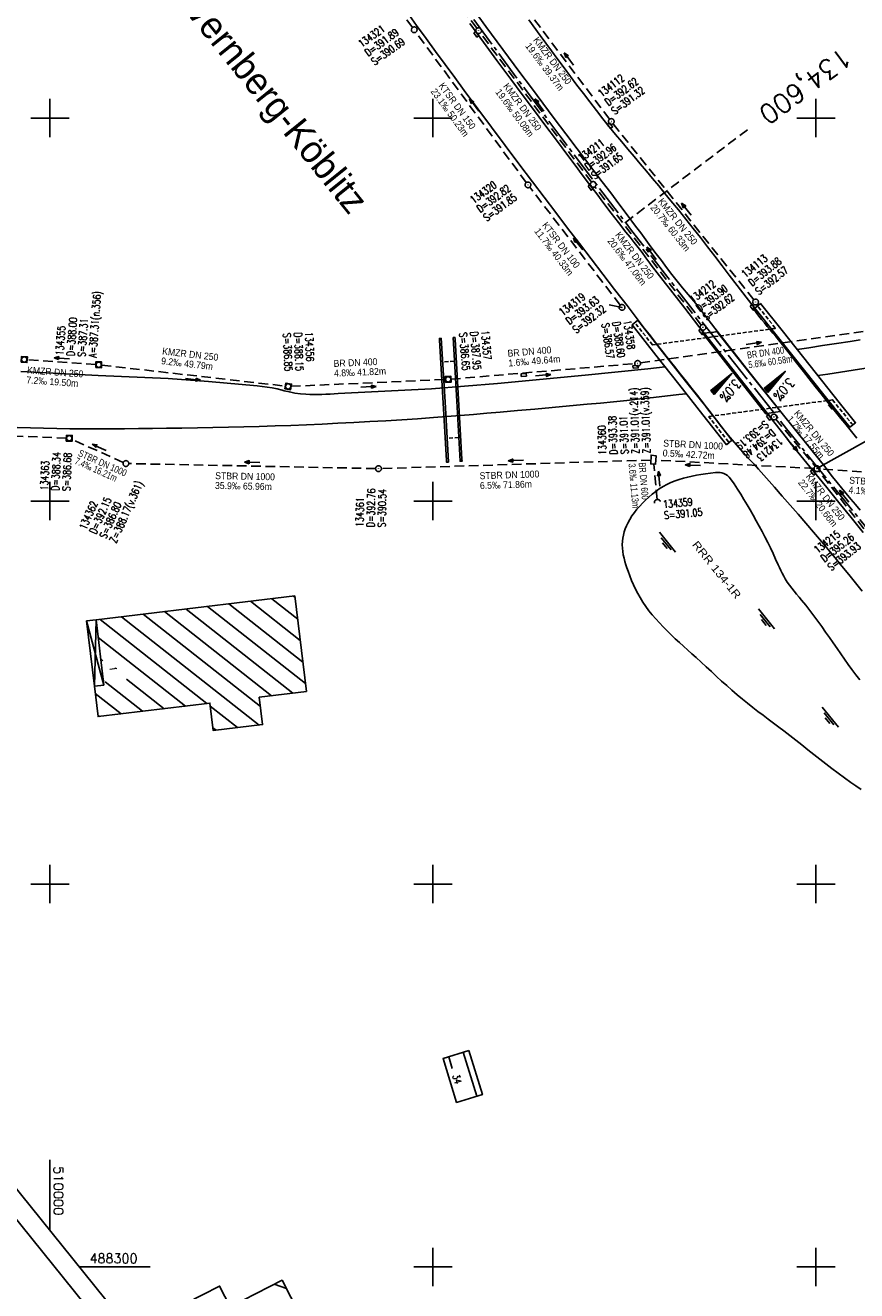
# Model space of a CAD drawing. Extents: x 509711 to 510770, y 487920 to 489033.
# Tile 5 of 11: x 509994 to 510211, y 488294 to 488624. Entities that reach past the tile are written whole.
import ezdxf
from ezdxf.enums import TextEntityAlignment as Align

# ---------------------------------------------------------------- set-up
doc = ezdxf.new("R2010")
doc.units = 0
doc.header["$LTSCALE"] = 10
doc.header["$MEASUREMENT"] = 0
for name, pattern in [('ACHSE', [5.5, 4, -0.5, 0.5, -0.5]), ('LT00', [0]), ('LT17', [0.15, 0.1, -0.05]), ('STRICHLINIE2', [0.375, 0.25, -0.125])]:
    doc.linetypes.add(name, pattern=pattern)
doc.layers.get('0').update_dxf_attribs({"linetype": 'LT00'})
for name, color, linetype in [('-BESCH', 7, 'STRICHLINIE2'), ('-BKAN005', 140, 'LT00'), ('-BKAN006', 140, 'LT00'), ('-BSCH005', 5, 'LT00'), ('-BSCH006', 5, 'LT00'), ('-Halt-Pfeil', 4, 'LT00'), ('A-TEXT-KILOMETER', 30, 'LT17'), ('AS-BESCHRIFT', 152, 'Continuous'), ('AX-020', 250, 'ACHSE'), ('DFK_BEB_SCHR', 254, 'LT00'), ('DFK_BEBAUUNG', 250, 'LT00'), ('DFK_HAUS_NR', 250, 'Continuous'), ('QUER_OST', 11, 'LT00'), ('QUER_WEST', 11, 'LT00'), ('RAHMEN', 250, 'Continuous'), ('RRB_BESCHRIFT', 184, 'Continuous'), ('RRB_OK', 181, 'Continuous'), ('RRB_SYMB', 181, 'Continuous'), ('V_AFBR_BAB', 250, 'LT00'), ('V_BFBR_BAB', 250, 'LT00'), ('V_BR_KAPPE', 30, 'LT00'), ('V_BR_WID', 30, 'LT17'), ('V_KA_MULD', 182, 'LT00'), ('V_KA_PRUF', 182, 'LT00'), ('V_MOENCH', 182, 'LT00'), ('V_RASTER', 250, 'LT00'), ('V_SINKK', 182, 'LT00'), ('V_UK_DURCH', 182, 'LT00')]:
    doc.layers.add(name, color=color, linetype=linetype)
doc.styles.add('Haltungsbeschriftung', font='ARIAL.TTF', dxfattribs={"width": 0.75})
doc.styles.add('Kilometrierung', font='romans.shx')
doc.styles.add('ROMANS', font='romans.shx')
doc.styles.add('schachtbeschriftung', font='romans.shx', dxfattribs={"width": 0.75, "height": 0.2})
doc.styles.get("Standard").update_dxf_attribs({"font": 'romans.shx', "width": 0.8})
doc.styles.add('UNIR-H', font='unir_h.shx', dxfattribs={"width": 0.8})
doc.styles.add('UNIR-O', font='unir_o.shx', dxfattribs={"height": 2.5})

# ---------------------------------------------------------------- blocks, each defined once
blk = doc.blocks.new('SYMB0011')
at = {"color": 0, "linetype": 'ByBlock'}
for p, q in [((0.5, 0), (-0.5, 0)), ((0, 0.5), (0, -0.5))]:
    blk.add_line(p, q, dxfattribs=at)
blk = doc.blocks.new('SYMB1107')
at = {"color": 0, "linetype": 'ByBlock'}
for points in [[(-0.2, 0), (-0.196157, 0.039018), (-0.184776, 0.076537), (-0.166294, 0.111114), (-0.141421, 0.141421), (-0.111114, 0.166294), (-0.076537, 0.184776), (-0.039018, 0.196157), (0, 0.2)], [(0, 0.2), (0.039018, 0.196157), (0.076537, 0.184776), (0.111114, 0.166294), (0.141421, 0.141421), (0.166294, 0.111114), (0.184776, 0.076537), (0.196157, 0.039018), (0.2, 0)]]:
    blk.add_lwpolyline(points, dxfattribs=at)
blk = doc.blocks.new('SYMB0003')
at = {"color": 0, "linetype": 'ByBlock'}
for p, q in [((-0.015712, 0), (0.010166, 0.012015)), ((0, -0.021257), (-0.015712, 0)), ((0.010166, 0.012015), (0, -0.021257))]:
    blk.add_line(p, q, dxfattribs=at)
for points in [[(-0.031395, 0.499013), (-0.093691, 0.491144), (-0.154509, 0.475528), (-0.21289, 0.452414), (-0.267913, 0.422164), (-0.318712, 0.385257), (-0.364484, 0.342274), (-0.404509, 0.293893), (-0.438154, 0.240877), (-0.464888, 0.184062), (-0.484292, 0.124345), (-0.496058, 0.062667), (-0.5, 0)], [(-0.5, 0), (-0.496058, -0.062667), (-0.484292, -0.124345), (-0.464888, -0.184062), (-0.438154, -0.240877), (-0.404509, -0.293893), (-0.364485, -0.342274), (-0.318712, -0.385257), (-0.267914, -0.422164), (-0.21289, -0.452414), (-0.154509, -0.475529), (-0.093691, -0.491144), (-0.031395, -0.499014), (0.031395, -0.499014)], [(0.5, 0), (0.496057, 0.062667), (0.484292, 0.124345), (0.464888, 0.184062), (0.438153, 0.240877), (0.404509, 0.293893), (0.364484, 0.342274), (0.318712, 0.385257), (0.267913, 0.422164), (0.21289, 0.452414), (0.154509, 0.475528), (0.093691, 0.491144), (0.031395, 0.499013), (-0.031395, 0.499013)], [(0.031395, -0.499014), (0.093691, -0.491144), (0.154509, -0.475529), (0.21289, -0.452414), (0.267914, -0.422164), (0.318712, -0.385257), (0.364485, -0.342274), (0.404509, -0.293893), (0.438154, -0.240877), (0.464889, -0.184062), (0.484292, -0.124345), (0.496058, -0.062667), (0.5, 0)]]:
    blk.add_lwpolyline(points, dxfattribs=at)
blk = doc.blocks.new('SYMB1210')
at = {"color": 0, "linetype": 'ByBlock'}
blk.add_line((0.018815, -0.179014), (0.055623, -0.17119), dxfattribs=at)
for points in [[(-0.2, -0.2, 0), (-0.2, 0.2, 0), (0.2, 0.2, 0), (0.2, -0.2, 0), (-0.2, -0.2, 0)], [(0.018815, 0.179014, 0), (-0.018815, 0.179014, 0), (-0.055623, 0.17119, 0), (-0.09, 0.155885, 0), (-0.120444, 0.133766, 0), (-0.145623, 0.105801, 0), (-0.164438, 0.073213, 0), (-0.176067, 0.037424, 0), (-0.18, 0, 0)], [(-0.18, 0, 0), (-0.176067, -0.037424, 0), (-0.164438, -0.073213, 0), (-0.145623, -0.105801, 0), (-0.120444, -0.133766, 0), (-0.09, -0.155885, 0), (-0.055623, -0.17119, 0), (-0.018815, -0.179014, 0), (0.018815, -0.179014, 0)], [(0.18, 0, 0), (0.176067, 0.037424, 0), (0.164438, 0.073213, 0), (0.145623, 0.105801, 0), (0.120444, 0.133766, 0), (0.09, 0.155885, 0), (0.055623, 0.17119, 0), (0.018815, 0.179014, 0)], [(0.055623, -0.17119, 0), (0.09, -0.155885, 0), (0.120444, -0.133766, 0), (0.145623, -0.105801, 0), (0.164438, -0.073213, 0), (0.176067, -0.037424, 0), (0.18, 0, 0)]]:
    blk.add_polyline3d(points, dxfattribs=at)
blk = doc.blocks.new('SYMB0652')
at = {"color": 0, "linetype": 'ByBlock'}
blk.add_polyline3d([(-0.15, -0.075, 0), (0.15, -0.075, 0), (0.15, 0.075, 0), (-0.15, 0.075, 0), (-0.15, -0.075, 0)], dxfattribs=at)
blk = doc.blocks.new('WASSER2')
at = {"layer": 'RRB_SYMB'}
for p, q in [((-0.335, 0), (0.335, 0)), ((-0.191, -0.054), (0.215, -0.054)), ((-0.071, -0.116), (0.123, -0.116))]:
    blk.add_line(p, q, dxfattribs=at)
blk = doc.blocks.new('SYMB0070')
at = {"color": 0, "linetype": 'ByBlock'}
for p, q in [((-0.5, 0), (0.2, 0)), ((0.5, 0), (0.2, 0.1)), ((0.2, 0.1), (0.2, 0)), ((0.468, 0), (0.21, 0.086)), ((0.21, 0.086), (0.21, -0.086)), ((0.21, -0.086), (0.468, 0)), ((0.22, -0.072), (0.437, 0)), ((0.23, -0.058), (0.405, 0)), ((0.24, -0.045), (0.374, 0)), ((0.342, 0), (0.25, 0.031)), ((0.25, 0.031), (0.25, -0.031)), ((0.25, -0.031), (0.342, 0)), ((0.26, -0.017), (0.31, 0)), ((0.27, -0.003), (0.279, 0))]:
    blk.add_line(p, q, dxfattribs=at)
for points in [[(0.2, 0), (0.2, -0.1), (0.5, 0)], [(0.437, 0), (0.22, 0.072), (0.22, -0.072)], [(0.405, 0), (0.23, 0.058), (0.23, -0.058)], [(0.374, 0), (0.24, 0.045), (0.24, -0.045)], [(0.31, 0), (0.26, 0.017), (0.26, -0.017)], [(0.279, 0), (0.27, 0.003), (0.27, -0.003)]]:
    blk.add_lwpolyline(points, dxfattribs=at)

msp = doc.modelspace()

# ---------------------------------------------------------------- linework, layer by layer
at = {"layer": '-BESCH'}
for p, q in [((510094.68, 488623.67), (510066.33, 488663.13)), ((510111.49, 488623.44), (510083.16, 488662.68)), ((510146.12, 488599.71), (510123.32, 488629.95)), ((510124.39, 488583.17), (510095.56, 488622.45)), ((510141.4, 488583.28), (510112.37, 488622.23)), ((510183.78, 488552.58), (510147.04, 488598.53)), ((510148.93, 488551.16), (510125.29, 488581.97)), ((510170.08, 488545.96), (510142.31, 488582.08)), ((510154.21, 488536.05), (510212.72, 488544.31)), ((510012, 488535.64), (509994.05, 488536.92)), ((510013.5, 488535.5), (510061.48, 488530.02)), ((510104.75, 488531.83), (510152.72, 488535.88)), ((510062.97, 488529.96), (510103.26, 488531.74)), ((510189.55, 488521.39), (510199.8, 488509.04)), ((510004.3, 488516.44), (509954.82, 488518.35)), ((510019.17, 488510.11), (510005.74, 488516.11)), ((510156.87, 488510.7), (510086.55, 488508.49)), ((510199.53, 488508.5), (510158.37, 488510.69)), ((510085.05, 488508.48), (510020.6, 488509.79)), ((510158.55, 488500.43), (510157.72, 488509.63)), ((510212.55, 488492.78), (510200.74, 488507.87)), ((510238.11, 488505.85), (510201.03, 488508.41))]:
    msp.add_line(p, q, dxfattribs=at)
at = {"layer": '-BSCH006'}
for p, q in [((510149.38, 488550.57), (510146.01, 488551.27)), ((510200.28, 488508.46), (510213.19, 488515.72))]:
    msp.add_line(p, q, dxfattribs=at)
at = {"layer": 'A-TEXT-KILOMETER', "ltscale": 2.5}
msp.add_line((510150.27, 488572.76), (510182.11, 488596.98), dxfattribs=at)
at = {"layer": 'AX-020', "ltscale": 0.2, "flags": 128}
msp.add_lwpolyline([(509968.62, 488835.06), (509975.03, 488824.95), (509983.37, 488811.89), (509991.76, 488798.87), (510000.19, 488785.88), (510008.68, 488772.92), (510017.22, 488759.99), (510025.81, 488747.1), (510034.46, 488734.25), (510043.16, 488721.43), (510051.91, 488708.64), (510060.71, 488695.9), (510069.57, 488683.19), (510078.49, 488670.52), (510087.46, 488657.89), (510096.49, 488645.3), (510105.57, 488632.75), (510114.72, 488620.24), (510123.92, 488607.78), (510133.18, 488595.36), (510142.5, 488582.99), (510151.88, 488570.66), (510161.32, 488558.37), (510170.82, 488546.14), (510180.38, 488533.95), (510190, 488521.81), (510192.35, 488518.87), (510202.05, 488506.79), (510211.81, 488494.77), (510221.64, 488482.79), (510231.52, 488470.86), (510241.47, 488458.99), (510251.48, 488447.16), (510261.55, 488435.39), (510271.69, 488423.67), (510281.88, 488412.01), (510292.13, 488400.39), (510302.44, 488388.83), (510312.81, 488377.32), (510323.25, 488365.87), (510333.73, 488354.47), (510344.28, 488343.12), (510354.89, 488331.83), (510365.56, 488320.59), (510376.28, 488309.41), (510387.06, 488298.29), (510397.9, 488287.22), (510408.79, 488276.21), (510419.74, 488265.25), (510429.22, 488255.87)], dxfattribs=at)
at = {"layer": 'DFK_BEB_SCHR'}
for p, q in [((510064.72, 488469.2), (510057.98, 488474.5)), ((510063.59, 488475.18), (510064.05, 488474.82)), ((510029.94, 488471.12), (510057.83, 488449.16)), ((510063.43, 488449.85), (510035.55, 488471.8)), ((510041.16, 488472.48), (510066.72, 488452.35)), ((510066.05, 488457.97), (510046.76, 488473.15)), ((510052.37, 488473.83), (510065.39, 488463.58)), ((510041.01, 488447.13), (510013.12, 488469.1)), ((510018.73, 488469.77), (510054.63, 488441.51)), ((510054.98, 488446.32), (510024.33, 488470.45)), ((510012.61, 488464.4), (510035.41, 488446.46)), ((510013.87, 488458.32), (510013.28, 488458.79)), ((510013.94, 488453.17), (510014.22, 488452.95)), ((510014.42, 488452.8), (510024.19, 488445.1)), ((510029.8, 488445.78), (510020.04, 488453.47)), ((510018.59, 488444.43), (510011.86, 488449.73)), ((510049.01, 488440.84), (510041.89, 488446.44)), ((510012.52, 488444.11), (510012.98, 488443.75)), ((510042.57, 488440.82), (510043.4, 488440.17)), ((510111.46, 488344.57), (510107.95, 488356.08)), ((510104.13, 488354.91), (510105.07, 488351.83)), ((510061.75, 488294.38), (510058.59, 488295.48))]:
    msp.add_line(p, q, dxfattribs=at)
at = {"layer": 'DFK_BEBAUUNG'}
for p, q in [((510009.6, 488468.68), (510012.07, 488468.97)), ((510009.6, 488468.68), (510014.09, 488451.94)), ((510011.63, 488451.63), (510009.6, 488468.68)), ((510011.63, 488451.63), (510012.07, 488468.97))]:
    msp.add_line(p, q, dxfattribs=at)
for points in [[(510064, 488475.23), (510066.97, 488450.28), (510054.68, 488448.78), (510055.55, 488441.62), (510042.66, 488440.08), (510041.8, 488447.23), (510012.57, 488443.7), (510011.63, 488451.63), (510014.09, 488451.94), (510012.07, 488468.97), (510064, 488475.23)], [(510109.41, 488356.53), (510112.92, 488345.02), (510106.18, 488342.96), (510102.67, 488354.47), (510109.41, 488356.53)], [(510025.05, 488278.41), (510033.1, 488282.51), (510038.13, 488285.07), (510035.39, 488290.48), (510044.31, 488295.01), (510047.05, 488289.61), (510060.65, 488296.53), (510078.93, 488260.66), (510082.24, 488262.34)]]:
    msp.add_lwpolyline(points, dxfattribs=at)
at = {"layer": 'QUER_OST'}
for p, q in [((510191.74, 488533.63), (510191.78, 488533.57)), ((510191.98, 488533.81), (510191.97, 488533.81)), ((510188.43, 488529.59), (510187.75, 488530.44)), ((510187.99, 488530.63), (510188.63, 488529.83)), ((510188.83, 488530.06), (510188.22, 488530.82)), ((510188.46, 488531.01), (510189.02, 488530.29)), ((510189.22, 488530.53), (510188.69, 488531.19)), ((510188.93, 488531.38), (510189.42, 488530.76)), ((510189.62, 488531), (510189.16, 488531.57)), ((510189.39, 488531.75), (510189.81, 488531.23)), ((510190.01, 488531.46), (510189.63, 488531.94)), ((510189.86, 488532.13), (510190.21, 488531.7)), ((510190.4, 488531.93), (510190.1, 488532.32)), ((510190.33, 488532.5), (510190.6, 488532.17)), ((510190.8, 488532.4), (510190.57, 488532.69)), ((510190.8, 488532.88), (510190.99, 488532.64)), ((510191.19, 488532.87), (510191.03, 488533.07)), ((510191.27, 488533.25), (510191.39, 488533.1)), ((510191.58, 488533.34), (510191.5, 488533.44)), ((510186.58, 488529.51), (510187.45, 488528.42)), ((510187.65, 488528.66), (510186.82, 488529.69)), ((510187.05, 488529.88), (510187.84, 488528.89)), ((510188.04, 488529.12), (510187.28, 488530.07)), ((510187.52, 488530.26), (510188.24, 488529.36))]:
    msp.add_line(p, q, dxfattribs=at)
msp.add_lwpolyline([(510187.42, 488528.38), (510186.54, 488529.48), (510192.01, 488533.85), (510187.42, 488528.38)], dxfattribs=at)
at = {"layer": 'QUER_WEST'}
for p, q in [((510174.51, 488530.44), (510175.08, 488529.73)), ((510175.27, 488529.96), (510174.74, 488530.63)), ((510174.98, 488530.81), (510175.47, 488530.2)), ((510175.67, 488530.43), (510175.21, 488531)), ((510175.45, 488531.19), (510175.86, 488530.66)), ((510176.06, 488530.9), (510175.68, 488531.37)), ((510175.91, 488531.56), (510176.26, 488531.13)), ((510176.45, 488531.37), (510176.15, 488531.75)), ((510176.38, 488531.94), (510176.65, 488531.6)), ((510176.85, 488531.83), (510176.62, 488532.12)), ((510176.85, 488532.31), (510177.05, 488532.07)), ((510177.24, 488532.3), (510177.09, 488532.5)), ((510177.32, 488532.69), (510177.44, 488532.54)), ((510177.64, 488532.77), (510177.55, 488532.87)), ((510177.79, 488533.06), (510177.83, 488533.01)), ((510178.03, 488533.24), (510178.02, 488533.25)), ((510172.63, 488528.94), (510173.5, 488527.85)), ((510173.7, 488528.09), (510172.87, 488529.13)), ((510173.1, 488529.31), (510173.89, 488528.32)), ((510174.09, 488528.56), (510173.34, 488529.5)), ((510173.57, 488529.69), (510174.29, 488528.79)), ((510174.49, 488529.03), (510173.8, 488529.88)), ((510174.04, 488530.06), (510174.68, 488529.26)), ((510174.88, 488529.49), (510174.27, 488530.25))]:
    msp.add_line(p, q, dxfattribs=at)
msp.add_lwpolyline([(510173.47, 488527.82), (510172.59, 488528.91), (510178.06, 488533.28), (510173.47, 488527.82)], dxfattribs=at)
at = {"layer": 'RAHMEN'}
for points in [[(509711.38, 488660.09), (510307.09, 487920.06), (510769.8, 488292.53), (510174.09, 489032.56), (509711.38, 488660.09)], [(509730.95, 488643.75), (510194.98, 488067.31), (510649.9, 488433.51), (510185.88, 489009.95), (509730.95, 488643.75)]]:
    msp.add_lwpolyline(points, dxfattribs=at)
at = {"layer": 'RRB_OK'}
msp.add_lwpolyline([(510211.45, 488453.28), (510210.43, 488454.63), (510209.42, 488455.99), (510208.43, 488457.36), (510207.45, 488458.74), (510206.48, 488460.12), (510205.52, 488461.51), (510204.53, 488462.95), (510203.54, 488464.38), (510202.54, 488465.8), (510201.54, 488467.22), (510200.52, 488468.64), (510199.49, 488470.04), (510198.44, 488471.43), (510197.36, 488472.8), (510196.26, 488474.16), (510195.62, 488474.92), (510194.97, 488475.69), (510194.33, 488476.46), (510193.71, 488477.24), (510193.1, 488478.03), (510192.53, 488478.85), (510192, 488479.68), (510191.59, 488480.4), (510191.2, 488481.13), (510190.84, 488481.87), (510190.48, 488482.63), (510190.14, 488483.38, 0.044046), (510177.74, 488505.83, 0.284587), (510173.8, 488507.44), (510172.47, 488507.28), (510171.14, 488507.11), (510169.99, 488506.94), (510168.84, 488506.74), (510167.69, 488506.52), (510166.55, 488506.27), (510165.42, 488505.98), (510164.31, 488505.65), (510163.22, 488505.27), (510162.15, 488504.84), (510161.11, 488504.35), (510160.1, 488503.81), (510159.12, 488503.2), (510158.18, 488502.53), (510157.26, 488501.81), (510156.38, 488501.05), (510155.52, 488500.25), (510154.74, 488499.48), (510153.99, 488498.69), (510153.27, 488497.87), (510152.6, 488497.01), (510151.97, 488496.13), (510151.39, 488495.2), (510150.87, 488494.24), (510150.52, 488493.49), (510150.21, 488492.71), (510149.95, 488491.92), (510149.73, 488491.12), (510149.58, 488490.31), (510149.48, 488489.49), (510149.45, 488488.61), (510149.48, 488487.73), (510149.57, 488486.86), (510149.72, 488485.98), (510149.9, 488485.11), (510150.13, 488484.24), (510150.39, 488483.38), (510150.67, 488482.52), (510150.97, 488481.67), (510151.41, 488480.47), (510151.87, 488479.29), (510152.37, 488478.13), (510152.9, 488476.99), (510153.47, 488475.88), (510154.08, 488474.78), (510154.81, 488473.61), (510155.59, 488472.47), (510156.42, 488471.36), (510157.29, 488470.28), (510158.2, 488469.22), (510159.13, 488468.19), (510160.15, 488467.12), (510161.18, 488466.08), (510162.23, 488465.06), (510163.3, 488464.05), (510164.37, 488463.06), (510165.46, 488462.07), (510166.54, 488461.09), (510167.63, 488460.11), (510168.72, 488459.13), (510170.06, 488457.91), (510171.39, 488456.68), (510172.72, 488455.45), (510174.05, 488454.23), (510175.38, 488453.01), (510176.73, 488451.8), (510178.08, 488450.6), (510179.45, 488449.42), (510180.84, 488448.26), (510182.16, 488447.19), (510183.5, 488446.13), (510184.85, 488445.09), (510186.21, 488444.07), (510187.57, 488443.04), (510188.93, 488442.02), (510190.29, 488441), (510191.64, 488439.98), (510193.22, 488438.77), (510194.79, 488437.54), (510196.35, 488436.31), (510197.91, 488435.08), (510199.47, 488433.85), (510201.04, 488432.61), (510202.62, 488431.38), (510204.2, 488430.16), (510205.81, 488428.95), (510207.44, 488427.74), (510209.09, 488426.55), (510210.42, 488425.61), (510211.78, 488424.69)], format="xyb", dxfattribs=at)
at = {"layer": 'V_AFBR_BAB'}
msp.add_line((510177.39, 488559.02), (510183.88, 488550.54), dxfattribs=at)
at = {"layer": 'V_AFBR_BAB', "flags": 128}
msp.add_lwpolyline([(510157.03, 488561.6), (510165.74, 488550.33), (510170.54, 488544.14), (510170.32, 488543.98), (510170.63, 488543.56), (510177.7, 488534.55), (510186.94, 488522.79), (510187.34, 488522.76), (510192.7, 488516.09)], dxfattribs=at)
at = {"layer": 'V_AFBR_BAB'}
for points in [[(510147.81, 488554.79), (510150.71, 488551.02), (510153.61, 488547.25), (510155.2, 488545.18), (510156.8, 488543.12), (510158.4, 488541.05), (510160, 488538.99), (510161.52, 488537.06), (510163.05, 488535.14), (510164.58, 488533.21), (510166.1, 488531.29), (510167.59, 488529.41), (510169.06, 488527.54), (510170.53, 488525.65), (510172, 488523.76), (510173, 488522.45), (510174.01, 488521.14), (510175.03, 488519.83), (510176.05, 488518.53), (510177.09, 488517.24), (510178.14, 488515.97), (510179.25, 488514.67), (510180.38, 488513.38), (510181.52, 488512.11), (510182.68, 488510.85), (510183.84, 488509.59), (510185.01, 488508.34)], [(510310.5, 488553.57), (510290.83, 488549.76), (510262.71, 488543.69), (510244.85, 488540.13), (510242.43, 488539.65), (510240, 488539.2), (510237.57, 488538.76), (510235.13, 488538.34), (510232.7, 488537.92), (510230.26, 488537.52), (510227.82, 488537.12), (510225.38, 488536.72), (510221.48, 488536.09), (510217.57, 488535.45), (510213.67, 488534.83), (510209.76, 488534.2), (510206.44, 488533.68), (510203.12, 488533.15), (510200.52, 488532.75)], [(510168.59, 488551.64), (510174.2, 488544.34), (510182.74, 488533.52), (510190.88, 488523.3), (510201.53, 488509.99)], [(510183.88, 488550.54), (510183.66, 488550.35), (510183.77, 488550.19), (510184.43, 488549.24), (510185.11, 488548.31), (510185.82, 488547.4), (510186.55, 488546.5), (510187.29, 488545.61), (510188.03, 488544.72), (510188.78, 488543.84), (510189.52, 488542.95), (510190.58, 488541.66), (510191.63, 488540.37), (510192.66, 488539.07), (510193.69, 488537.76), (510194.71, 488536.45), (510195.73, 488535.14), (510196.75, 488533.82), (510198.28, 488531.89), (510199.81, 488529.95), (510201.34, 488528.02), (510202.88, 488526.1), (510204.42, 488524.17), (510205.45, 488522.88), (510206.49, 488521.59), (510207.52, 488520.31), (510208.56, 488519.02), (510209.64, 488517.71), (510210.72, 488516.39)], [(510195.07, 488539.6), (510198.14, 488540.05), (510201.75, 488540.59), (510205.37, 488541.14), (510208.99, 488541.69), (510211.55, 488542.08)], [(510160.62, 488535.05), (510156.12, 488534.55), (510139.78, 488532.89), (510116.84, 488530.66), (510099.62, 488529.34), (510075.25, 488528.06), (510074.2, 488528), (510073.15, 488527.94), (510072.09, 488527.89), (510071.04, 488527.84), (510069.99, 488527.82), (510068.94, 488527.81), (510067.89, 488527.83), (510066.84, 488527.88), (510065.4, 488528.01), (510063.97, 488528.21), (510062.55, 488528.48), (510061.15, 488528.82), (510060.88, 488528.89), (510060.61, 488528.97), (510059.33, 488529.28), (510058.03, 488529.55), (510056.72, 488529.77), (510055.41, 488529.94), (510054.09, 488530.08), (510041.41, 488531.26), (510030.9, 488531.98), (510012.58, 488532.76), (509992.38, 488533.86)], [(509991.5, 488519.22), (509994.94, 488519.1), (509998.37, 488519.01), (510001.81, 488518.94), (510005.25, 488518.9), (510008.69, 488518.87), (510012.13, 488518.86), (510015.79, 488518.86), (510019.46, 488518.88), (510023.12, 488518.91), (510026.79, 488518.94), (510030.45, 488518.99), (510034.49, 488519.05), (510038.53, 488519.11), (510042.57, 488519.19), (510046.61, 488519.27), (510050.65, 488519.37), (510054.68, 488519.49), (510058.79, 488519.62), (510062.9, 488519.77), (510067, 488519.94), (510071.11, 488520.12), (510075.21, 488520.31), (510079.38, 488520.52), (510083.54, 488520.74), (510087.7, 488520.98), (510091.86, 488521.23), (510096.02, 488521.5), (510100.18, 488521.79), (510103.65, 488522.06), (510107.12, 488522.33), (510110.6, 488522.62), (510114.07, 488522.91), (510117.54, 488523.21), (510122.08, 488523.61), (510126.62, 488524.01), (510131.16, 488524.42), (510135.7, 488524.84), (510140.24, 488525.27), (510143.72, 488525.6), (510147.19, 488525.95), (510150.66, 488526.3), (510154.13, 488526.66), (510157.59, 488527.04), (510159.8, 488527.28), (510162, 488527.53), (510164.2, 488527.79), (510166.16, 488528.01)]]:
    msp.add_lwpolyline(points, dxfattribs=at)
at = {"layer": 'V_BFBR_BAB'}
for points in [[(510093.28, 488627.63), (510095.75, 488624.22), (510098.23, 488620.81), (510100.71, 488617.4), (510103.2, 488613.99), (510105.69, 488610.59), (510108.19, 488607.19), (510111.73, 488602.4), (510115.29, 488597.62), (510118.86, 488592.85), (510122.44, 488588.09), (510126.03, 488583.34), (510129.08, 488579.32), (510132.13, 488575.31), (510135.19, 488571.3), (510135.19, 488571.3), (510138.28, 488567.26)], [(510110.88, 488627.99), (510113.83, 488623.95), (510116.78, 488619.92), (510119.75, 488615.89), (510122.73, 488611.87), (510125.71, 488607.88), (510128.69, 488603.89), (510131.69, 488599.91), (510134.69, 488595.93), (510137.7, 488591.96), (510139.88, 488589.09), (510142.06, 488586.22), (510144.24, 488583.35), (510146.42, 488580.48), (510148.59, 488577.6), (510150.76, 488574.72), (510152.91, 488571.82), (510154.26, 488570.01), (510155.6, 488568.2), (510156.94, 488566.39), (510158.29, 488564.58), (510159.65, 488562.78), (510161.01, 488560.98), (510162.39, 488559.2), (510163.79, 488557.43), (510165.2, 488555.67), (510166.63, 488553.93), (510168.09, 488552.21), (510168.59, 488551.64)], [(510109.62, 488624.67), (510113.18, 488619.84), (510116.74, 488615.01), (510120.31, 488610.19), (510123.29, 488606.19), (510126.27, 488602.2), (510129.25, 488598.2), (510132.24, 488594.21), (510135.23, 488590.22), (510137.11, 488587.7), (510138.99, 488585.19), (510140.88, 488582.68), (510142.77, 488580.18), (510144.66, 488577.68), (510146.57, 488575.19), (510148.49, 488572.7), (510150.42, 488570.23), (510151.47, 488568.89), (510152.52, 488567.55), (510153.57, 488566.21), (510154.61, 488564.86), (510155.64, 488563.51), (510156.64, 488562.13), (510157.03, 488561.6)], [(510177.39, 488559.02), (510175.51, 488561.46), (510173.63, 488563.91), (510171.74, 488566.34), (510169.85, 488568.78), (510167.94, 488571.2), (510166.03, 488573.62), (510164.1, 488576.02), (510162.15, 488578.42), (510160.56, 488580.35), (510158.95, 488582.27), (510157.35, 488584.19), (510155.73, 488586.1), (510154.12, 488588.02), (510152.51, 488589.93), (510150.9, 488591.85), (510149.3, 488593.78), (510147.71, 488595.71), (510146.13, 488597.65), (510144.4, 488599.82), (510142.68, 488602.01), (510140.98, 488604.21), (510139.29, 488606.42), (510137.61, 488608.63), (510135.94, 488610.86), (510134.28, 488613.09), (510132.62, 488615.32), (510130.97, 488617.56), (510127.99, 488621.59), (510125.02, 488625.62)], [(510138.28, 488567.26), (510141.32, 488563.29), (510144.38, 488559.28), (510147.44, 488555.28), (510147.81, 488554.79)], [(510212.37, 488491.83), (510209.19, 488495.74), (510206.02, 488499.66), (510202.84, 488503.57), (510199.66, 488507.49), (510193.32, 488515.24), (510192.7, 488516.09)], [(510212.09, 488476.5), (510210.33, 488478.67), (510208.56, 488480.84), (510206.79, 488483), (510205.01, 488485.16), (510203.23, 488487.31), (510201.43, 488489.45), (510199.41, 488491.84), (510197.38, 488494.22), (510195.33, 488496.58), (510193.28, 488498.94), (510191.22, 488501.3), (510189.15, 488503.65), (510187.08, 488506), (510185.01, 488508.34)], [(510201.53, 488509.99), (510202.03, 488509.33), (510203.17, 488507.83), (510204.34, 488506.35), (510205.52, 488504.88), (510206.71, 488503.42), (510207.91, 488501.97), (510209.12, 488500.52), (510210.33, 488499.07), (510211.54, 488497.62)]]:
    msp.add_lwpolyline(points, dxfattribs=at)
at = {"layer": 'V_BR_KAPPE'}
for points in [[(510184.05, 488550.41), (510185.52, 488551.55), (510191.17, 488544.52), (510198.48, 488535.3), (510206.1, 488525.77), (510210.37, 488520.45), (510208.85, 488519.3), (510204.75, 488524.35), (510197.01, 488534.08), (510189.87, 488543.06), (510184.05, 488550.41)], [(510176.62, 488514.68), (510178.08, 488515.94), (510172.01, 488523.77), (510165.98, 488531.28), (510159.98, 488538.95), (510153.52, 488547.2), (510152.02, 488545.99), (510158.21, 488538.12), (510164.18, 488530.53), (510170.5, 488522.52), (510176.62, 488514.68)], [(510170.85, 488543.81), (510172.34, 488544), (510173.03, 488544.05), (510174.15, 488544.27), (510182.65, 488533.5), (510190.76, 488523.35), (510189.44, 488523.19), (510188.73, 488523.1), (510187.37, 488522.83), (510177.99, 488534.75), (510170.85, 488543.81)], [(510102.17, 488542.49), (510101.7, 488542.47), (510101.73, 488542), (510103.54, 488510.61), (510103.56, 488510.14), (510104.06, 488510.17), (510103.18, 488525.9), (510102.17, 488542.49)], [(510105.26, 488542.71), (510105.76, 488542.71), (510105.79, 488542.29), (510107.57, 488510.84), (510107.62, 488510.39), (510107.12, 488510.38), (510106.22, 488526.11), (510105.26, 488542.71)]]:
    msp.add_lwpolyline(points, dxfattribs=at)
at = {"layer": 'V_BR_WID'}
for p, q in [((510105.55, 488536.52), (510102.58, 488536.34)), ((510106.71, 488516.56), (510103.75, 488516.38))]:
    msp.add_line(p, q, dxfattribs=at)
for points in [[(510185.02, 488550.64), (510189.43, 488545.16), (510189.33, 488545.06), (510157.32, 488540.77), (510153.11, 488546.14)], [(510177.15, 488515.49), (510172.06, 488522.01), (510172.22, 488522.11), (510204.35, 488526.42), (510209.39, 488520.14)]]:
    msp.add_lwpolyline(points, dxfattribs=at)
at = {"layer": 'V_MOENCH'}
msp.add_lwpolyline([(510158.12, 488509.6), (510156.87, 488509.7), (510156.99, 488512), (510158.28, 488511.85), (510158.12, 488509.6)], dxfattribs=at)
at = {"layer": 'V_RASTER'}
for p, q in [((510000, 488605), (510000, 488595)), ((510100, 488595), (510100, 488605)), ((510200, 488605), (510200, 488595)), ((510005, 488600), (509995, 488600)), ((510105, 488600), (510095, 488600)), ((510205, 488600), (510195, 488600)), ((510000, 488505), (510000, 488495)), ((510100, 488495), (510100, 488505)), ((510200, 488505), (510200, 488495)), ((509995, 488500), (510005, 488500)), ((510095, 488500), (510105, 488500)), ((510195, 488500), (510205, 488500)), ((510000, 488405), (510000, 488395)), ((510100, 488395), (510100, 488405)), ((510200, 488405), (510200, 488395)), ((510005, 488400), (509995, 488400)), ((510105, 488400), (510095, 488400)), ((510205, 488400), (510195, 488400)), ((510000, 488328.02), (510000, 488309.52)), ((510100, 488295), (510100, 488305)), ((510200, 488305), (510200, 488295)), ((510007.67, 488300), (510026.17, 488300)), ((510095, 488300), (510105, 488300)), ((510195, 488300), (510205, 488300))]:
    msp.add_line(p, q, dxfattribs=at)

# ---------------------------------------------------------------- block references
at = {"layer": '-Halt-Pfeil', "yscale": 4.000000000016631, "zscale": 4}
for p, xscale, rotation in [((510135.52, 488615.43), 4.000000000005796, 127.0179477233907), ((510110.78, 488603.4), 4.000000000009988, 126.2655777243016), ((510127.78, 488603.42), 3.999999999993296, 126.6960577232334), ((510166.19, 488576.18), 4.000000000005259, 128.6408677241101), ((510137.9, 488567.17), 4.000000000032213, 127.5042277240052), ((510157.12, 488564.7), 4.00000000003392, 127.549687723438), ((510183.8, 488541.17), 4.000000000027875, 8.038577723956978), ((510003.1, 488537.28), 3.99999999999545, 175.9231877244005), ((510037.38, 488531.77), 4.000000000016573, 353.477127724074), ((510083.16, 488529.85), 4.000000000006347, 2.521467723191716), ((510128.82, 488532.86), 4.000000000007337, 4.820157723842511), ((510012.86, 488514.02), 4.000000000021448, 155.9346977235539), ((510193.9, 488514.57), 4.000000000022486, 309.6935277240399), ((510052.85, 488510.13), 3.999999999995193, 178.8346577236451), ((510121.68, 488510.59), 3.999999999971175, 181.8066377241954), ((510159.09, 488505.85), 3.999999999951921, 95.16834772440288), ((510167.9, 488509.37), 3.999999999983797, 176.9554277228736), ((510207.39, 488501.26), 3.999999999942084, 128.0393277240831)]:
    msp.add_blockref('SYMB0070', p, dxfattribs=dict(at, xscale=xscale, rotation=rotation))
at = {"layer": 'RRB_SYMB', "xscale": 9.999999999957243, "yscale": 10.00000000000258, "zscale": 10, "rotation": 308.8332077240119}
for p in [(510161.26, 488489.28), (510187.11, 488469.21), (510203.78, 488443.58)]:
    msp.add_blockref('WASSER2', p, dxfattribs=at)
at = {"layer": 'V_BR_WID', "xscale": 0.09999999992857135, "yscale": 0.09999999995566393, "zscale": 0.1, "rotation": 308.8332077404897}
for p in [(510185.02, 488550.64), (510153.11, 488546.14), (510189.33, 488545.06), (510189.43, 488545.16), (510157.32, 488540.77), (510102.58, 488536.34), (510105.55, 488536.52), (510204.35, 488526.42), (510172.06, 488522.01), (510172.22, 488522.11), (510209.39, 488520.14), (510103.75, 488516.38), (510106.71, 488516.56), (510177.15, 488515.49)]:
    msp.add_blockref('SYMB0011', p, dxfattribs=at)
at = {"layer": 'V_KA_MULD', "yscale": 3.800000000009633, "zscale": 3.8}
for p, xscale, rotation in [((509993.31, 488536.97), 3.799999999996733, 355.5186327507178), ((510012.75, 488535.59), 3.800000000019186, 358.8575071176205), ((510062.22, 488529.93), 3.800000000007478, 349.6790971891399), ((510104, 488531.77), 3.800000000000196, 3.140053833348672), ((510005.05, 488516.41), 3.800000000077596, 268.7976543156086)]:
    msp.add_blockref('SYMB1210', p, dxfattribs=dict(at, xscale=xscale, rotation=rotation))
at = {"layer": 'V_KA_PRUF', "xscale": 1.500000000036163, "yscale": 1.50000000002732, "zscale": 1.5, "rotation": 308.8332077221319}
for p in [(510095.12, 488623.06), (510111.93, 488622.83), (510146.57, 488599.11), (510124.83, 488582.56), (510141.85, 488582.68), (510149.38, 488550.57), (510184.24, 488551.99), (510170.53, 488545.37), (510153.47, 488535.94), (510189.07, 488521.96), (510019.85, 488509.8), (510085.8, 488508.46), (510200.28, 488508.46)]:
    msp.add_blockref('SYMB0003', p, dxfattribs=at)
at = {"layer": 'V_MOENCH', "xscale": 0.09999999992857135, "yscale": 0.09999999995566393, "zscale": 0.1, "rotation": 308.8332077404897}
for p in [(510156.99, 488512), (510158.28, 488511.85), (510156.87, 488509.7), (510158.12, 488509.6)]:
    msp.add_blockref('SYMB0011', p, dxfattribs=at)
at = {"layer": 'V_SINKK', "yscale": 4.500000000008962, "zscale": 4.5}
for p, xscale, rotation in [((510111.37, 488621.91), 4.500000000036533, 306.070062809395), ((510146.23, 488598), 4.500000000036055, 308.83320772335), ((510141.18, 488581.9), 4.499999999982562, 306.4592468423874), ((510183.49, 488550.58), 4.500000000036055, 308.83320772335), ((510170.14, 488544.2), 4.499999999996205, 127.8757789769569), ((510152.92, 488535.05), 4.499999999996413, 3.477113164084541), ((510123.74, 488532.92), 4.499999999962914, 3.787310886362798), ((510203.98, 488524.8), 4.500000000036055, 308.83320772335), ((510187.77, 488521.83), 4.500000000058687, 308.3687425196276), ((510199.28, 488507.53), 4.500000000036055, 308.83320772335)]:
    msp.add_blockref('SYMB0652', p, dxfattribs=dict(at, xscale=xscale, rotation=rotation))
at = {"layer": 'V_UK_DURCH', "xscale": 4.000000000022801, "yscale": 4.000000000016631, "zscale": 4, "rotation": 15.55187280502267}
msp.add_blockref('SYMB1107', (510158.62, 488499.64), dxfattribs=at)

# ---------------------------------------------------------------- texts
at = {"layer": '-BKAN005', "style": 'Haltungsbeschriftung', "width": 0.9}
for s, rotation, p in [('19.6‰ 39.37m', 307.018, (510124.02, 488618.79)), ('KMZR DN 250', 307.018, (510126.07, 488620.33)), ('19.6‰ 50.08m', 306.6961, (510116.21, 488606.77)), ('KMZR DN 250', 306.6961, (510118.27, 488608.3)), ('20.7‰ 60.33m', 308.6409, (510156.66, 488576.58)), ('KMZR DN 250', 308.6409, (510158.66, 488578.18)), ('KMZR DN 250', 307.5497, (510147.49, 488569.44)), ('20.6‰ 47.06m', 307.5497, (510145.46, 488567.88))]:
    msp.add_text(s, height=1.8, rotation=rotation, dxfattribs=at).set_placement(p)
at = {"layer": '-BKAN006', "style": 'Haltungsbeschriftung'}
for s, rotation, width, p in [('23.1‰ 50.23m', 306.2656, 0.9, (510099.33, 488606.91)), ('KTSR DN 150', 306.2656, 0.9, (510101.39, 488608.42)), ('11.7‰ 40.33m', 307.5042, 0.9, (510126.37, 488570.43)), ('KTSR DN 100', 307.5042, 0.9, (510128.4, 488571.99)), ('BR DN 400', 4.8202, 0.9, (510119.58, 488537.66)), ('9.2‰ 49.79m', 353.4771, 0.9, (510028.97, 488535.75)), ('KMZR DN 250', 353.4771, 0.9, (510029.26, 488538.29)), ('BR DN 400', 2.5215, 0.9, (510074.12, 488535.02)), ('1.6‰ 49.64m', 4.8202, 0.9, (510119.8, 488535.11)), ('BR DN 400', 8.0386, 0.7, (510182.15, 488537.2)), ('5.6‰ 60.58m', 8.0386, 0.7, (510182.51, 488534.66)), ('KMZR DN 250', 355.9232, 0.9, (509994, 488533.32)), ('4.8‰ 41.82m', 2.5215, 0.9, (510074.24, 488532.46)), ('7.2‰ 19.50m', 355.9232, 0.9, (509993.81, 488530.76)), ('KMZR DN 250', 309.6935, 0.9, (510194.15, 488522.82)), ('1.7‰ 17.55m', 309.6935, 0.9, (510192.31, 488521.29)), ('STBR DN 1000', 356.9554, 0.9, (510160.11, 488514.24)), ('7.4‰ 16.21m', 335.9347, 0.75, (510006.31, 488509.82)), ('STBR DN 1000', 335.9347, 0.75, (510007.22, 488511.87)), ('0.5‰ 42.72m', 356.9554, 0.9, (510159.97, 488511.68)), ('STBR DN 1000', 358.8347, 0.9, (510043.15, 488505.73)), ('STBR DN 1000', 1.8066, 0.9, (510112.23, 488505.69)), ('3.6‰ 11.13m', 275.1684, 0.75, (510151.06, 488509.77)), ('BR DN 600', 275.1684, 0.7, (510153.71, 488509.98)), ('KMZR DN 250', 308.0393, 0.9, (510197.25, 488506.35)), ('35.9‰ 65.96m', 358.8347, 0.9, (510043.1, 488503.17)), ('6.5‰ 71.86m', 1.8066, 0.9, (510112.31, 488503.13)), ('22.7‰ 20.66m', 308.0393, 0.9, (510195.23, 488504.77)), ('STBR DN 1000', 356.0568, 0.9, (510208.65, 488504.57)), ('4.1‰ 38.72m', 356.0568, 0.9, (510208.47, 488502.02))]:
    msp.add_text(s, height=1.8, rotation=rotation, dxfattribs=dict(at, width=width)).set_placement(p)
at = {"layer": '-BSCH005', "style": 'schachtbeschriftung'}
for s, rotation, width, p in [('134112', 37.018, 0.75, (510144.05, 488605.36)), ('D=392.62', 37.018, 0.75, (510145.79, 488603.06)), ('S=391.32', 37.018, 0.75, (510147.52, 488600.76)), ('134211', 36.6961, 0.75, (510138.84, 488588.52)), ('D=392.96', 36.6961, 0.7, (510140.56, 488586.21)), ('S=391.65', 36.6961, 0.7, (510142.28, 488583.9)), ('134113', 38.6409, 0.75, (510181.55, 488558.17)), ('D=393.88', 38.6409, 0.75, (510183.34, 488555.92)), ('S=392.57', 38.6409, 0.75, (510185.14, 488553.67)), ('134212', 37.5497, 0.75, (510167.95, 488551.59)), ('D=393.90', 37.5497, 0.7, (510169.71, 488549.31)), ('S=392.62', 37.5497, 0.7, (510171.46, 488547.03))]:
    msp.add_text(s, height=2, rotation=rotation, dxfattribs=dict(at, width=width)).set_placement(p)
at = {"layer": '-BSCH006', "style": 'schachtbeschriftung'}
for s, rotation, width, p in [('134321', 35.6982, 0.75, (510081.42, 488618.34)), ('D=391.89', 35.6982, 0.75, (510083.1, 488616)), ('S=390.69', 35.6982, 0.75, (510084.78, 488613.66)), ('134320', 36.2656, 0.75, (510110.65, 488577.55)), ('D=392.82', 36.2656, 0.75, (510112.35, 488575.22)), ('S=391.85', 36.2656, 0.75, (510114.06, 488572.9)), ('134319', 37.5042, 0.75, (510133.89, 488548.22)), ('A=387.31(n.356)', 85.9232, 0.75, (510012.13, 488537.39)), ('D=393.63', 37.5042, 0.75, (510135.64, 488545.94)), ('S=392.32', 37.5042, 0.75, (510137.4, 488543.65)), ('D=388.60', 278.0386, 0.7, (510146.9, 488546.7)), ('134358', 278.0386, 0.75, (510149.75, 488547.1)), ('134355', 85.9232, 0.75, (510003.51, 488538)), ('D=388.00', 85.9232, 0.75, (510006.38, 488537.8)), ('S=387.31', 85.9232, 0.75, (510009.26, 488537.59)), ('S=386.85', 272.5215, 0.75, (510060.89, 488543.84)), ('D=388.15', 272.5215, 0.75, (510063.76, 488543.97)), ('134356', 272.5215, 0.75, (510066.64, 488544.1)), ('S=386.65', 274.8202, 0.75, (510106.88, 488543.96)), ('D=387.95', 274.8202, 0.75, (510109.75, 488544.2)), ('134357', 274.8202, 0.75, (510112.62, 488544.44)), ('S=386.57', 278.0386, 0.7, (510144.05, 488546.29)), ('Z=391.01(v.214)', 91.8066, 0.75, (510153.94, 488512.36)), ('Z=391.01(v.359)', 91.8066, 0.75, (510156.82, 488512.45)), ('D=393.38', 91.8066, 0.75, (510148.18, 488512.18)), ('S=391.01', 91.8066, 0.75, (510151.06, 488512.27)), ('S=393.19', 219.6935, 0.75, (510186.62, 488521.17)), ('134360', 91.8066, 0.75, (510145.3, 488512.09)), ('D=394.48', 219.6935, 0.75, (510188.46, 488518.95)), ('134213', 219.6935, 0.75, (510190.3, 488516.74)), ('D=388.34', 87.7927, 0.75, (510002.41, 488502.67)), ('S=386.68', 87.7927, 0.75, (510005.28, 488502.56)), ('134363', 87.7927, 0.75, (509999.53, 488502.78)), ('Z=388.17(v.361)', 65.9347, 0.75, (510017.32, 488488.85)), ('D=392.76', 88.8347, 0.75, (510084.74, 488493.18)), ('S=390.54', 88.8347, 0.75, (510087.62, 488493.12)), ('134359', 5.1684, 0.75, (510160.19, 488498.14)), ('134362', 65.9347, 0.75, (510009.43, 488492.37)), ('D=392.15', 65.9347, 0.75, (510012.06, 488491.2)), ('S=386.80', 65.9347, 0.75, (510014.69, 488490.02)), ('134361', 88.8347, 0.75, (510081.86, 488493.24)), ('S=391.05', 5.1684, 0.75, (510160.45, 488495.27)), ('134215', 38.0393, 0.75, (510200.47, 488486.18)), ('D=395.26', 38.0393, 0.75, (510202.25, 488483.92)), ('S=393.93', 38.0393, 0.75, (510204.02, 488481.65))]:
    msp.add_text(s, height=2, rotation=rotation, dxfattribs=dict(at, width=width)).set_placement(p)
at = {"layer": 'A-TEXT-KILOMETER', "style": 'Kilometrierung'}
msp.add_text('134,600', height=5, rotation=216.8332, dxfattribs=at).set_placement((510186.09, 488600.01), align=Align.MIDDLE_RIGHT)
at = {"layer": 'AS-BESCHRIFT', "style": 'UNIR-O'}
msp.add_text('AS 27 Wernberg-Köblitz', height=7, rotation=308.8332, dxfattribs=at).set_placement((510015.26, 488652.63))
at = {"layer": 'DFK_HAUS_NR', "style": 'ROMANS', "width": 0.8}
for s, rotation, p in [('1', 276.7796, (510015.59, 488456.71)), ('34', 286.9591, (510105.09, 488349.96))]:
    msp.add_text(s, height=1.8, rotation=rotation, dxfattribs=at).set_placement(p)
at = {"layer": 'QUER_OST', "style": 'ROMANS', "width": 0.8}
msp.add_text('3.0%', height=2.5, rotation=229.936, dxfattribs=at).set_placement((510192.78, 488532.39))
at = {"layer": 'QUER_WEST', "style": 'ROMANS', "width": 0.8}
msp.add_text('3.0%', height=2.5, rotation=229.936, dxfattribs=at).set_placement((510178.75, 488532.07))
at = {"layer": 'RRB_BESCHRIFT', "style": 'UNIR-H', "width": 1.2}
msp.add_text('RRR 134-1R', height=2, rotation=308.8332, dxfattribs=at).set_placement((510167.57, 488488.57))
at = {"layer": 'V_RASTER'}
for s, rotation, width, p in [(' 510000', 269.9997, 0.998, (510001, 488328.02)), (' 488300', 359.9997, 0.976, (510008.67, 488301))]:
    msp.add_text(s, height=2.5, rotation=rotation, dxfattribs=dict(at, width=width)).set_placement(p)

doc.saveas('drawing.dxf')
